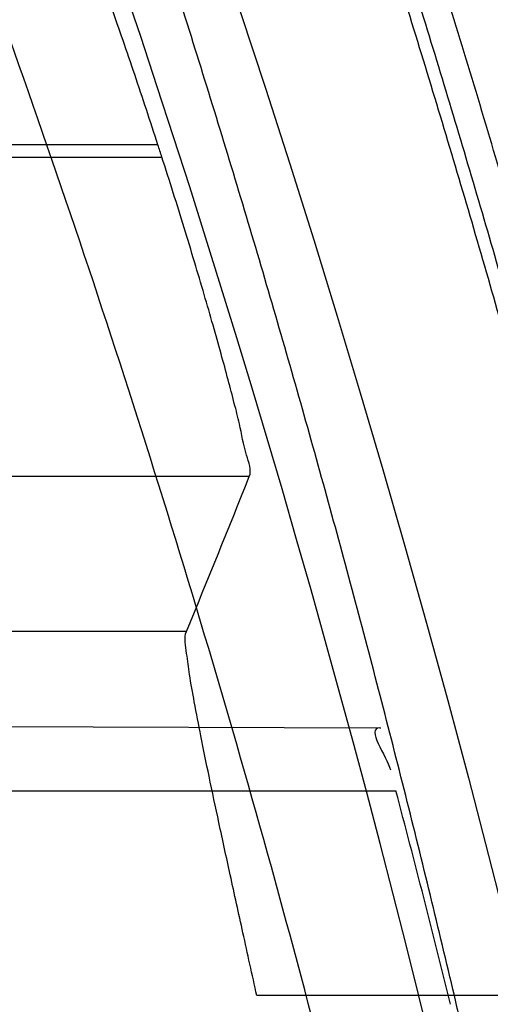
# Model space of a CAD drawing. Header units: millimetres. Extents: x 0 to 297, y 0 to 210.
# Tile 49 of 256: x 143.5302 to 143.5478, y 91.0929 to 91.1298. Entities that reach past the tile are written whole.
import ezdxf

# ---------------------------------------------------------------- set-up
doc = ezdxf.new("R2010")
doc.units = ezdxf.units.MM
doc.header["$LTSCALE"] = 16.335
doc.layers.get('0').update_dxf_attribs({"linetype": 'CONTINUOUS'})
for name, color, linetype in [('01_GLOBAL', 7, 'CONTINUOUS'), ('INTFCLR_1', 7, 'CONTINUOUS'), ('INTFCLR_144815', 7, 'CONTINUOUS')]:
    doc.layers.add(name, color=color, linetype=linetype)

msp = doc.modelspace()

# ---------------------------------------------------------------- linework, layer by layer
at = {"color": 7, "linetype": 'Continuous'}
msp.add_circle((144.2368034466, 92.193132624), 3.04, dxfattribs=at)
at = {"color": 9, "linetype": 'Continuous'}
msp.add_arc((144.2368034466, 92.193132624), 3.001038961, 182.9674534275, 267.0325465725, dxfattribs=at)
at = {"layer": '01_GLOBAL', "color": 7, "linetype": 'Continuous'}
msp.add_circle((144.2368034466, 92.193132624), 3.08, dxfattribs=at)
at = {"layer": 'INTFCLR_1', "color": 9, "linetype": 'Continuous'}
for p, q in [((143.4735235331, 91.10352335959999), (143.543664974, 91.1032785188)), ((143.4756137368, 91.1009089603), (143.5442669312, 91.1009089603))]:
    msp.add_line(p, q, dxfattribs=at)
at = {"layer": 'INTFCLR_1', "color": 6, "linetype": 'Continuous'}
msp.add_line((143.543664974, 91.1032785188), (143.5436947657, 91.1032784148), dxfattribs=at)
for centre, radius, start, end in [((143.076579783, 90.97690896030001), 0.4827613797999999, 270, 90.00000002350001), ((143.076579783, 90.97690896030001), 0.4587930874, 270, 90.00000002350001), ((143.0766142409, 90.9769109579), 0.4838125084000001, 13.8722679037, 14.8502447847)]:
    msp.add_arc(centre, radius, start, end, dxfattribs=at)
at = {"layer": 'INTFCLR_1', "color": 9, "linetype": 'Continuous'}
for points, knots in [([(143.505791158, 90.8276271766), (143.5067409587, 90.8302116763), (143.5086022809, 90.8354304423), (143.5121486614, 90.84601401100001), (143.5179028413, 90.8650111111), (143.5232385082, 90.8873082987), (143.5267617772, 90.90723622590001), (143.5282429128, 90.9174118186), (143.5290073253, 90.92329723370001), (143.5307716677, 90.93807275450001), (143.5326049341, 90.9633194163), (143.5323109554, 90.99310602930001), (143.5309256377, 91.0124090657), (143.5300542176, 91.021322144), (143.5294126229, 91.02725019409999), (143.5274302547, 91.04325002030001), (143.5229291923, 91.06887020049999), (143.5164430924, 91.09388353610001), (143.5118037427, 91.1087295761), (143.5100588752, 91.1140398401), (143.5074043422, 91.1218621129), (143.501415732, 91.13821577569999), (143.4910739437, 91.16221785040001), (143.4792964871, 91.1848938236), (143.4710860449, 91.1988510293), (143.4672487, 91.2050639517), (143.4646994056, 91.2091138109), (143.4578048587, 91.21976497), (143.446251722, 91.2361118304), (143.4302039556, 91.2560120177), (143.4166114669, 91.2709286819), (143.4071163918, 91.280463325), (143.4018664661, 91.2855115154), (143.3945821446, 91.292319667), (143.3843862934, 91.301234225), (143.373349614, 91.3098835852), (143.3667450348, 91.31458051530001), (143.3640805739, 91.316384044), (143.3625174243, 91.3174211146), (143.360134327, 91.3189510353), (143.3576340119, 91.3204557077), (143.3554317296, 91.3216111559), (143.3541938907, 91.32218598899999), (143.3532081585, 91.3225375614), (143.3525262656, 91.3226967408), (143.3519536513, 91.3226102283), (143.3518421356, 91.322071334), (143.35211692, 91.3214756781), (143.35259409, 91.3206502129), (143.3533650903, 91.31961113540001), (143.354392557, 91.3183442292), (143.3556852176, 91.31685831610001), (143.3572290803, 91.3151525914), (143.358673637, 91.31359842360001), (143.3599466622, 91.3122446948), (143.3621637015, 91.30990205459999), (143.3658426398, 91.3060562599), (143.3733257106, 91.29820400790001), (143.3814986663, 91.2893945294), (143.3889438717, 91.2809746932), (143.3935459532, 91.2756206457), (143.4009463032, 91.2668314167), (143.4122758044, 91.252588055), (143.4271285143, 91.2318655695), (143.4378788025, 91.2149484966), (143.4449171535, 91.2029069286), (143.4496927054, 91.19443764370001), (143.457931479, 91.1789786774), (143.4689344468, 91.1556341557), (143.4765250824, 91.1361710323), (143.480055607, 91.1260798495)], [0, 0, 0, 0, 0.0103790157, 0.0208837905, 0.0420711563, 0.0851838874, 0.1071959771, 0.1183352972, 0.1239410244, 0.1295662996, 0.174425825, 0.2192336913, 0.2417180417, 0.247353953, 0.2529903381, 0.2641931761, 0.3081223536, 0.3509244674, 0.3614867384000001, 0.3667496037, 0.3719933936, 0.3926231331, 0.4323811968, 0.4704128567, 0.4888542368, 0.4934078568, 0.4979383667, 0.5068920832, 0.5412323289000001, 0.5733304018, 0.6031976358, 0.6172527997, 0.6240454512, 0.6306500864, 0.6548352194, 0.6750684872, 0.6834752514, 0.6853781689, 0.6871962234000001, 0.6905460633, 0.6960524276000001, 0.6981915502, 0.6999110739, 0.7012078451, 0.7020914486, 0.7026255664, 0.703100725, 0.7038824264, 0.7050749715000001, 0.7066970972, 0.7087489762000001, 0.7112252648, 0.7141188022, 0.7174211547, 0.7192230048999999, 0.7211233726, 0.7295789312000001, 0.7392839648, 0.7620096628, 0.7748693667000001, 0.7816473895, 0.7886214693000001, 0.8181786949, 0.8502212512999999, 0.8846823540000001, 0.8936821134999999, 0.9027944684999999, 0.9213301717, 0.9597016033, 1, 1, 1, 1]), ([(143.3574002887, 91.32090895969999), (143.3579828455, 91.3209088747), (143.360948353, 91.3197357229), (143.3643531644, 91.3177442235), (143.3676585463, 91.31566523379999), (143.3692467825, 91.31463053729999), (143.3719545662, 91.31283211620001), (143.378664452, 91.3081521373), (143.3898825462, 91.2995381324), (143.4002548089, 91.29065717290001), (143.4076654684, 91.28387553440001), (143.4130031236, 91.27885055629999), (143.422653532, 91.2693642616), (143.4364709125, 91.2545242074), (143.4527894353, 91.23472347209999), (143.4645442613, 91.2184512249), (143.4715593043, 91.2078481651), (143.474151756, 91.2038188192), (143.4780526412, 91.1976396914), (143.4863962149, 91.18376385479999), (143.4983688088, 91.16121559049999), (143.5088888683, 91.1373346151), (143.5149812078, 91.1210611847), (143.5176807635, 91.1132799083), (143.5194547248, 91.1079989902), (143.524169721, 91.0932405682), (143.5307635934, 91.068371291), (143.5353421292, 91.0428843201), (143.5373581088, 91.02696958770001), (143.5380104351, 91.0210743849), (143.5388963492, 91.01221151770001), (143.5403047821, 90.993017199), (143.5406037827, 90.96339318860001), (143.5387395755, 90.93828707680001), (143.5369460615, 90.9235962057), (143.5361688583, 90.9177433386), (143.5346627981, 90.9076231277), (143.5310794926, 90.8877998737), (143.5256534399, 90.86562413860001), (143.5198047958, 90.8467377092), (143.5161994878, 90.83621326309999), (143.5143072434, 90.8310236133), (143.5133416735, 90.828453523)], [0, 0, 0, 0, 0.0031306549, 0.0166311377, 0.0214593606, 0.0240790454, 0.0268205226, 0.0389267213, 0.0680356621, 0.1027866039, 0.1122691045, 0.1220183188, 0.1421809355, 0.1849822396, 0.2309158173, 0.2799873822, 0.2927706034, 0.2992370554, 0.3057353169, 0.3320403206, 0.3862319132, 0.4428084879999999, 0.4721383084, 0.4795908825, 0.487069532, 0.5020757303, 0.5628487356, 0.6251729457, 0.6410612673, 0.6490543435, 0.6570463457, 0.6889269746, 0.7524526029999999, 0.8160592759, 0.8240370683, 0.8319876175, 0.8477879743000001, 0.8790177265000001, 0.9402188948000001, 0.970317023, 0.9852457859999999, 1, 1, 1, 1])]:
    msp.add_open_spline(points, degree=3, knots=knots, dxfattribs=at)
at = {"layer": 'INTFCLR_1', "color": 6, "linetype": 'Continuous'}
msp.add_open_spline([(143.3913883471, 90.6329089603), (143.3925009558, 90.6329089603), (143.3944304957, 90.6342092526), (143.3973970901, 90.6359951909), (143.4007982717, 90.63846662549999), (143.4050037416, 90.641686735), (143.4100111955, 90.64579797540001), (143.4155298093, 90.6505901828), (143.4211292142, 90.6557134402), (143.4264144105, 90.6607775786), (143.43125736, 90.6656028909), (143.4356657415, 90.6701567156), (143.4396603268, 90.6744161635), (143.4432708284, 90.6783761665), (143.4465216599, 90.6820354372), (143.4494397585, 90.68539654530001), (143.4520627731, 90.68848206), (143.4544121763, 90.6912986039), (143.456513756, 90.6938607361), (143.4583900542, 90.69618388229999), (143.4600695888, 90.6982924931), (143.4615949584, 90.7002315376), (143.4630975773, 90.7021632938), (143.4646983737, 90.7042463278), (143.4663978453, 90.7064880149), (143.4680793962, 90.7087376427), (143.4697311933, 90.7109767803), (143.4714499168, 90.71333865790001), (143.4733525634, 90.7159926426), (143.4754791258, 90.7190089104), (143.477855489, 90.7224451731), (143.4805066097, 90.7263640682), (143.4834545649, 90.73083052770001), (143.4867221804, 90.73592456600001), (143.4903444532, 90.7417581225), (143.4943554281, 90.74846001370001), (143.4987865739, 90.7561875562), (143.5036710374, 90.7651488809), (143.5090369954, 90.7755879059), (143.5149200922, 90.78786990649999), (143.5212054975, 90.8021696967), (143.5274896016, 90.8180379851), (143.5333654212, 90.8347684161), (143.5385840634, 90.85172715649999), (143.543100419, 90.8687485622), (143.5469295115, 90.8858143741), (143.5500694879, 90.9028343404), (143.5525457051, 90.9198546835), (143.5543635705, 90.93680288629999), (143.5555404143, 90.953705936), (143.5560867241, 90.9705470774), (143.5560112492, 90.9873292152), (143.5553196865, 91.00406232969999), (143.5540157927, 91.0207358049), (143.5520992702, 91.03735679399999), (143.5495685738, 91.05392286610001), (143.5464237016, 91.0704086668), (143.5426520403, 91.08685112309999), (143.5382472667, 91.1032296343), (143.5331875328, 91.11956315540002), (143.527486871, 91.1357686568), (143.5213730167, 91.1512348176), (143.515238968, 91.1652433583), (143.5094946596, 91.17729987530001), (143.5042564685, 91.18755505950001), (143.4994933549, 91.19635787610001), (143.4951738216, 91.20395281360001), (143.4912628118, 91.21054467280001), (143.4877284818, 91.21628951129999), (143.4845342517, 91.2213187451), (143.4816534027, 91.22572797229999), (143.4790579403, 91.22960449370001), (143.4767281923, 91.23301003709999), (143.4746357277, 91.2360102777), (143.472765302, 91.23864767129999), (143.4710870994, 91.24097947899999), (143.46957943, 91.2430470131), (143.4681380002, 91.2450001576), (143.4666395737, 91.2470074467), (143.4649885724, 91.2491911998), (143.463288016, 91.2514092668), (143.4615819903, 91.2536039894), (143.4598543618, 91.2557981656), (143.4579581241, 91.2581730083), (143.4558400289, 91.260784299), (143.4534675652, 91.2636590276), (143.4508179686, 91.26680939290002), (143.447859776, 91.2702519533), (143.4445666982, 91.2739955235), (143.4409044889, 91.27805121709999), (143.4368464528, 91.28241728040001), (143.4323696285, 91.2870829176), (143.4274456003, 91.2920302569), (143.4220754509, 91.2972158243), (143.4163486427, 91.3024971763), (143.410661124, 91.30747107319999), (143.4054543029, 91.3117747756), (143.4010724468, 91.3151480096), (143.3975442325, 91.3177259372), (143.3944939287, 91.3195690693), (143.3925216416, 91.3209089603), (143.3913883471, 91.3209089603)], degree=3, knots=[0, 0, 0, 0, 0.0042187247, 0.0081401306, 0.0133978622, 0.0200459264, 0.0282638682, 0.0379443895, 0.0477615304, 0.05703690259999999, 0.0656973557, 0.0736821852, 0.0810680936, 0.0878383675, 0.0940009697, 0.0996271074, 0.1047154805, 0.1093563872, 0.1135342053, 0.1172803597, 0.1206792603, 0.1237557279, 0.1266349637, 0.1299589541, 0.1337168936, 0.1373013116, 0.1406085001, 0.1442672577, 0.148377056, 0.1529904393, 0.1582606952, 0.164218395, 0.1709303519, 0.1785521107, 0.1871652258, 0.1969659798, 0.2081658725, 0.2209392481, 0.2356613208, 0.2526660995, 0.2725685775, 0.2948769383, 0.3173640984, 0.3397873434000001, 0.3621386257, 0.3841211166, 0.4060891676, 0.4277469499, 0.4493218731, 0.470705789, 0.4919793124, 0.5131981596, 0.5343255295, 0.5554668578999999, 0.5765984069, 0.5977513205, 0.6189954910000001, 0.6402209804, 0.6617015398, 0.6832900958, 0.7050415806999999, 0.7268239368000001, 0.7463339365, 0.7630160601, 0.7774553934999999, 0.7899931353, 0.8009638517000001, 0.8105830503, 0.8190545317, 0.8265380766, 0.8331730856, 0.8390248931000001, 0.8442268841, 0.8488182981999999, 0.8528943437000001, 0.8564866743, 0.8597116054, 0.8625968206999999, 0.8656908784, 0.8692094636, 0.8729771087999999, 0.8762884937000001, 0.879749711, 0.8835661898, 0.8878115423, 0.8924986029, 0.8976989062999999, 0.9034198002, 0.9097088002, 0.9166034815, 0.9241390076, 0.9323094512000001, 0.9411199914, 0.9506041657, 0.9606137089, 0.9706541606, 0.9792553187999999, 0.9862062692, 0.9916647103, 0.9957028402, 1, 1, 1, 1], dxfattribs=at)
msp.add_open_spline([(143.543664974, 91.1032785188), (143.5431237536, 91.10328040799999), (143.5439192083, 91.1022262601), (143.5440579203, 91.10170311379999)], degree=3, dxfattribs=at)
at = {"layer": 'INTFCLR_144815', "color": 9, "linetype": 'Continuous'}
for p, q in [((143.5353507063, 91.1251361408), (143.5100442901, 91.1251361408)), ((143.5101993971, 91.1246817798), (143.5354972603, 91.1246817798)), ((143.5387708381, 91.11269822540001), (143.5136843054, 91.11269822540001)), ((143.5364195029, 91.1068955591), (143.5114108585, 91.1068955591))]:
    msp.add_line(p, q, dxfattribs=at)
at = {"layer": 'INTFCLR_144815', "color": 6, "linetype": 'Continuous'}
msp.add_line((143.5669716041, 91.0932354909), (143.53905332, 91.0932354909), dxfattribs=at)
for radius in [0.5104906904, 0.4864760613]:
    msp.add_circle((143.076579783, 90.97690896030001), radius, dxfattribs=at)
for radius, start, end in [(0.7037433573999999, 313.9937911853, 154.5150993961), (0.6797433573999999, 312.9543589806, 154.5144414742), (0.6572577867, 282.2440355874, 71.2863570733), (0.4821224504, 17.8487159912, 17.9054519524)]:
    msp.add_arc((143.076579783, 90.97690896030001), radius, start, end, dxfattribs=at)
at = {"layer": 'INTFCLR_144815', "color": 9, "linetype": 'Continuous'}
for centre, radius, start, end in [((143.076579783, 90.97690896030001), 0.6528896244, 292.4997540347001, 54.0964566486), ((143.0765826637, 90.97691030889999), 0.5889741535, 292.4997540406, 54.09645665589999), ((143.0766003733, 90.97691387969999), 0.5790161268, 311.2505121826, 48.7494878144)]:
    msp.add_arc(centre, radius, start, end, dxfattribs=at)
at = {"layer": 'INTFCLR_144815', "color": 6, "linetype": 'Continuous'}
msp.add_ellipse((143.076579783, 91.4457835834), major_axis=(0, 0.7036694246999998), ratio=0.7456587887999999, start_param=-2.0732771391, end_param=-2.0638918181, dxfattribs=at)
for points, knots in [([(143.559959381, 90.9769089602), (143.559959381, 90.97942306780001), (143.5599220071, 90.98445191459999), (143.5597537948, 90.991994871), (143.5594733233, 90.9995378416), (143.5590804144, 91.0070808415), (143.5585748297, 91.01462372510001), (143.5579562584, 91.0221664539), (143.5572243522, 91.02970866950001), (143.5563786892, 91.0372501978), (143.5554188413, 91.0447904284), (143.5543443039, 91.05232900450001), (143.5531546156, 91.0598649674), (143.5518492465, 91.0673976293), (143.5504277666, 91.0749256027), (143.5488896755, 91.0824478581), (143.5472346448, 91.08996252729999), (143.5454623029, 91.097468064), (143.5435725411, 91.1049619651), (143.5415652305, 91.1124420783), (143.5394406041, 91.11990520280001), (143.5371989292, 91.1273484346), (143.5348409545, 91.13476773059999), (143.5323675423, 91.1421592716), (143.529780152, 91.1495180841), (143.5270804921, 91.1568392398), (143.5242709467, 91.1641167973), (143.5213543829, 91.17134449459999), (143.5183344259, 91.17851521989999), (143.5152154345, 91.1856212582), (143.5120026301, 91.19265416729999), (143.5087022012, 91.19960473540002), (143.505321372, 91.2064630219), (143.5018684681, 91.2132183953), (143.4983529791, 91.2198595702), (143.4947855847, 91.22637469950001), (143.4911781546, 91.2327514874), (143.4875436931, 91.2389773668), (143.4838962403, 91.24503970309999), (143.4802507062, 91.2509260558), (143.4766226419, 91.2566244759), (143.473027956, 91.2621238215), (143.4694825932, 91.2674140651), (143.4660021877, 91.2724865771), (143.4626017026, 91.2773343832), (143.459295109, 91.2819523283), (143.4560950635, 91.2863372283), (143.4530128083, 91.2904877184), (143.4500581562, 91.2944040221), (143.4472396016, 91.29808760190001), (143.4445638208, 91.3015416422), (143.4420354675, 91.3047711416), (143.4396569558, 91.3077830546), (143.4374291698, 91.31058532), (143.4353519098, 91.3131862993), (143.4334244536, 91.3155941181), (143.4316455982, 91.3178166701), (143.4300138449, 91.3198614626), (143.4285275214, 91.32173548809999), (143.4271849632, 91.3234451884), (143.4259844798, 91.3249961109), (143.4249241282, 91.3263946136), (143.4240021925, 91.3276429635), (143.4232155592, 91.32875491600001), (143.422565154, 91.3297078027), (143.4220400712, 91.3305844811), (143.4215107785, 91.33140008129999), (143.4211293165, 91.33289918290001), (143.4216624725, 91.3329088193)], [0, 0, 0, 0, 0.0193232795, 0.0386507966, 0.0579870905, 0.0773359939, 0.09670230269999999, 0.1160891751, 0.1355014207, 0.154941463, 0.1744140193, 0.1939206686, 0.213465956, 0.2330500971, 0.2526769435, 0.2723457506, 0.2920596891, 0.3118161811, 0.3316171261, 0.3514582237, 0.3713396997, 0.3912550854, 0.4112023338, 0.4311723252, 0.4511600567, 0.471153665, 0.4911437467, 0.5111161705, 0.5310553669, 0.5509435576, 0.5707599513, 0.5904809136, 0.6100798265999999, 0.6295269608, 0.6487896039, 0.6678319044, 0.6866152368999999, 0.7050985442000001, 0.7232388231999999, 0.7409918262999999, 0.758313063, 0.7751587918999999, 0.7914870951, 0.8072590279, 0.8224396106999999, 0.8369988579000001, 0.8509122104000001, 0.8641615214, 0.8767332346, 0.8886179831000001, 0.8998102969, 0.9103147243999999, 0.9201416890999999, 0.9293075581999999, 0.9378296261, 0.9457257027, 0.9530130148, 0.9597096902, 0.9658325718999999, 0.9713969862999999, 0.9764171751, 0.9809076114, 0.9848822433, 0.9883555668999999, 0.9913411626, 0.9938520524, 0.9959015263, 1, 1, 1, 1]), ([(143.433067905, 90.62090910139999), (143.4328265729, 90.6209135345), (143.4324756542, 90.62173267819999), (143.4330197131, 90.6224610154), (143.4334366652, 90.6233453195), (143.4339703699, 90.62419814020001), (143.4346161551, 90.625198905), (143.4354019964, 90.62633936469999), (143.4363208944, 90.62762784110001), (143.4373778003, 90.629067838), (143.4385738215, 90.6306651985), (143.4399109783, 90.6324252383), (143.441391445, 90.63435475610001), (143.4430186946, 90.6364625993), (143.4447956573, 90.638757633), (143.4467226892, 90.6412461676), (143.4487964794, 90.6439306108), (143.4510117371, 90.6468115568), (143.4533657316, 90.6498936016), (143.4558612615, 90.6531893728), (143.4585019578, 90.6567137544), (143.461284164, 90.6604731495), (143.4641988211, 90.6644674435), (143.4672349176, 90.66869431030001), (143.4703835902, 90.673154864), (143.473633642, 90.6778472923), (143.4769725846, 90.6827680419), (143.4803867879, 90.68791175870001), (143.4838617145, 90.69327133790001), (143.4873822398, 90.69883811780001), (143.4909329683, 90.704602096), (143.4944985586, 90.7105522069), (143.4980640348, 90.7166766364), (143.5016150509, 90.7229631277), (143.5051380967, 90.72939925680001), (143.508620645, 90.7359726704), (143.5120512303, 90.7426712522), (143.5154195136, 90.7494833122), (143.5187162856, 90.75639770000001), (143.5219334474, 90.7634039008), (143.5250639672, 90.77049210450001), (143.5281017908, 90.777653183), (143.5310417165, 90.78487857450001), (143.5338798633, 90.7921616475), (143.5366072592, 90.7994810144), (143.5392210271, 90.8068281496), (143.5417223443, 90.8142048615), (143.5441140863, 90.8216202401), (143.5463966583, 90.8290768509), (143.5485670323, 90.8365654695), (143.5506238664, 90.84408177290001), (143.5525648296, 90.8516162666), (143.5543887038, 90.8591617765), (143.5560958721, 90.86671694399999), (143.5576869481, 90.8742815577), (143.5591625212, 90.881855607), (143.5605229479, 90.88943824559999), (143.5617683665, 90.89702739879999), (143.5628989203, 90.9046205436), (143.5639149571, 90.91221615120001), (143.5648169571, 90.91981379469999), (143.5656053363, 90.9274129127), (143.5662804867, 90.9350130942), (143.5668427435, 90.942613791), (143.5672924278, 90.9502149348), (143.5676297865, 90.9578162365), (143.5678550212, 90.9654177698), (143.5679682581, 90.97301929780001), (143.5679695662, 90.9806209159), (143.567858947, 90.9882224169), (143.5676363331, 90.99582392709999), (143.5673015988, 91.00342523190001), (143.5668545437, 91.01102638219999), (143.5662949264, 91.0186270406), (143.5656224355, 91.0262270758), (143.5648367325, 91.0338260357), (143.5639374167, 91.0414235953), (143.5629240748, 91.0490191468), (143.5617962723, 91.05661196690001), (143.5605535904, 91.0642010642), (143.5591956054, 91.07178539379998), (143.5577218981, 91.0793638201), (143.5561322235, 91.0869343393), (143.5544265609, 91.09449419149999), (143.5526049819, 91.10204067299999), (143.5506674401, 91.10957186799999), (143.5486137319, 91.117086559), (143.5464439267, 91.1245825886), (143.5441586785, 91.13205611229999), (143.5417591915, 91.139502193), (143.5392470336, 91.1469155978), (143.5366239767, 91.1542912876), (143.5338923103, 91.16162359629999), (143.5310549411, 91.16890614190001), (143.5281154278, 91.1761319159), (143.525078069, 91.1832932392), (143.5219479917, 91.1903817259), (143.5187312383, 91.19738826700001), (143.5154348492, 91.20430302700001), (143.512066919, 91.2111154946), (143.5086366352, 91.2178145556), (143.5051543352, 91.2243885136), (143.5016314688, 91.2308252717), (143.4980805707, 91.2371124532), (143.4945151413, 91.2432376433), (143.4909495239, 91.24918858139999), (143.4873986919, 91.2549534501), (143.4838779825, 91.2605211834), (143.480402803, 91.2658817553), (143.4769882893, 91.27102648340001), (143.4736489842, 91.2759482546), (143.4703985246, 91.28064170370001), (143.4672493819, 91.28510330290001), (143.464212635, 91.2893314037), (143.4612978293, 91.29332617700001), (143.4585129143, 91.29708947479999), (143.4558642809, 91.3006245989), (143.4533568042, 91.30393610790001), (143.450993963, 91.30702956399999), (143.4487779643, 91.3099113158), (143.4467099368, 91.3125882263), (143.444790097, 91.3150674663), (143.4430178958, 91.31735635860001), (143.4413922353, 91.31946213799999), (143.4399116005, 91.32139186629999), (143.4385741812, 91.323152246), (143.4373781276, 91.32474964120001), (143.4363211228, 91.32618976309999), (143.4354021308, 91.3274783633), (143.4346162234, 91.32861891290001), (143.4339704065, 91.32961972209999), (143.4334366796, 91.3304725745), (143.4330197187, 91.3313568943), (143.4324756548, 91.33208523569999), (143.4328265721, 91.33290438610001), (143.433067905, 91.3329088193)], [0, 0, 0, 0, 0.0009310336, 0.002365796, 0.0034193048, 0.0047077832, 0.006237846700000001, 0.0080159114, 0.0100484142, 0.0123424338, 0.0149055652, 0.0177455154, 0.0208683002, 0.0242865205, 0.0280168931, 0.0320641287, 0.03642688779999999, 0.0411013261, 0.0460820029, 0.0513859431, 0.0570470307, 0.0630689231, 0.0694259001, 0.0761196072, 0.0831428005, 0.0904858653, 0.0981365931, 0.1060799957, 0.1142989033, 0.1227742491, 0.1314855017, 0.1404113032, 0.1495299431, 0.1588198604, 0.1682601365, 0.1778307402, 0.1875127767, 0.1972886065, 0.2071421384, 0.2170587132, 0.2270251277, 0.2370298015, 0.2470622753, 0.2571128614, 0.2671789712, 0.2771901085, 0.2871913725, 0.2972229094, 0.3072428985, 0.3172696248, 0.3272959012, 0.3372999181, 0.3472797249, 0.3572378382, 0.3671756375, 0.3770956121, 0.3870009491, 0.3968896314, 0.4067592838, 0.416611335, 0.4264476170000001, 0.4362699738, 0.4460792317, 0.4558777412, 0.465666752, 0.475448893, 0.4852256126, 0.4949995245, 0.5047720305, 0.5145458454, 0.5243224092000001, 0.5341044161, 0.5438932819, 0.5536914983, 0.5635002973, 0.5733219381, 0.5831577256, 0.5930094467, 0.6028783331, 0.6127653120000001, 0.6226711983, 0.6325970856, 0.6425436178, 0.6525082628, 0.6624891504, 0.6724871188, 0.6825027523, 0.6925369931, 0.7025869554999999, 0.7126463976, 0.7227116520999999, 0.7327783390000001, 0.742840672, 0.7528920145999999, 0.7629245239, 0.772929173, 0.7828957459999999, 0.7928124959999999, 0.8026662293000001, 0.8124423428, 0.8221246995, 0.8316958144, 0.8411366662, 0.8504272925, 0.8595467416, 0.8684734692, 0.8771857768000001, 0.8856622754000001, 0.8938824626, 0.9018271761, 0.9094792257, 0.9168237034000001, 0.923848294, 0.9305435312, 0.93690291, 0.9429227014, 0.9486018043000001, 0.9539413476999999, 0.9589446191, 0.9636165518, 0.9679634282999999, 0.9719924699, 0.9757115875, 0.9791292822, 0.9822538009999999, 0.9850935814, 0.9876568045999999, 0.9899510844, 0.9919838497, 0.9937619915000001, 0.9952921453, 0.9965806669, 0.997634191, 0.9990689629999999, 1, 1, 1, 1]), ([(143.3994670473, 91.3209089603), (143.399146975, 91.3209089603), (143.3990453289, 91.3197000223), (143.3998732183, 91.31874922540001), (143.4008762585, 91.3170341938), (143.4024694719, 91.31499494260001), (143.4045267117, 91.3123576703), (143.4070952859, 91.3092171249), (143.4101750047, 91.3054836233), (143.4137722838, 91.30113952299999), (143.4179272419, 91.29608530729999), (143.4226335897, 91.29027809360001), (143.4278792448, 91.2836639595), (143.4336355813, 91.27619926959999), (143.4398265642, 91.2678906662), (143.4463921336, 91.25871707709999), (143.4532128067, 91.2487397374), (143.4601957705, 91.23798721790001), (143.4672140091, 91.2265542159), (143.4741696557, 91.2145077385), (143.4809580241, 91.2019499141), (143.4875044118, 91.1889540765), (143.4937367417, 91.1756130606), (143.4996120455, 91.1619830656), (143.5050872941, 91.1481408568), (143.5101428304, 91.134124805), (143.5147593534, 91.1199874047), (143.5189273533, 91.1057650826), (143.5226468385, 91.09147400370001), (143.525909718, 91.0771665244), (143.5287290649, 91.0628147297), (143.5310996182, 91.0484749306), (143.53303206, 91.0341158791), (143.5345263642, 91.01978289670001), (143.5355886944, 91.00546539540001), (143.5362231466, 90.991176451), (143.5363638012, 90.9816614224), (143.5363638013, 90.9769089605)], [0, 0, 0, 0, 0.0025344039, 0.005901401, 0.0109295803, 0.0177704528, 0.0265540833, 0.0373505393, 0.04991676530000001, 0.0648695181, 0.0820131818, 0.1017234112, 0.1240566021, 0.1488553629, 0.1763609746, 0.2060970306, 0.2381748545, 0.2720515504, 0.3076064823, 0.3443876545, 0.3821831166, 0.4206251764, 0.4595934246, 0.4987613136, 0.5381325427, 0.5774437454, 0.6167240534, 0.6558745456, 0.6947773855, 0.7336358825, 0.7720551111, 0.8105726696, 0.8487051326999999, 0.8867612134, 0.9246626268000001, 0.9623689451, 1, 1, 1, 1]), ([(143.4446760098, 91.3209089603), (143.4444338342, 91.3209089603), (143.4440805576, 91.32008333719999), (143.4445966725, 91.319342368), (143.4449904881, 91.3184389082), (143.4454977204, 91.3175675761), (143.4461122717, 91.3165448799), (143.4468609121, 91.3153794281), (143.4477365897, 91.3140630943), (143.4487436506, 91.31259278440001), (143.4498827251, 91.31096304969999), (143.4511555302, 91.3091686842), (143.4525633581, 91.3072037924), (143.4541073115, 91.30506236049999), (143.455788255, 91.3027379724), (143.4576064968, 91.30022429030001), (143.4595619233, 91.2975147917), (143.4616535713, 91.2946033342), (143.4638797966, 91.2914838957), (143.4662378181, 91.28815120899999), (143.4687238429, 91.2846006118), (143.4713327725, 91.2808285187), (143.4740582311, 91.27683247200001), (143.4768924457, 91.2726114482), (143.4798262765, 91.2681659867), (143.4828493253, 91.2634982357), (143.4859500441, 91.2586120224), (143.4891159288, 91.25351281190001), (143.492333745, 91.2482076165), (143.4955897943, 91.2427048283), (143.4988701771, 91.2370140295), (143.5021610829, 91.2311457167), (143.5054490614, 91.2251109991), (143.5087212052, 91.218921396), (143.5119653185, 91.2125886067), (143.5151700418, 91.20612431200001), (143.5183249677, 91.1995399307), (143.5214206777, 91.1928464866), (143.5244487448, 91.1860545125), (143.5274017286, 91.1791739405), (143.5302731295, 91.1722140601), (143.5330572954, 91.16518358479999), (143.5357494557, 91.15809040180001), (143.5383454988, 91.1509419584), (143.5408421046, 91.1437447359), (143.5432363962, 91.13650504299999), (143.5455261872, 91.1292281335), (143.547709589, 91.1219192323), (143.5497852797, 91.1145825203), (143.551752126, 91.1072222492), (143.5536094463, 91.09984166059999), (143.5553566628, 91.0924441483), (143.5569935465, 91.0850321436), (143.5585198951, 91.077608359), (143.559935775, 91.07017457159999), (143.5612412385, 91.0627328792), (143.562436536, 91.05528445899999), (143.5635218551, 91.0478309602), (143.5644975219, 91.0403731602), (143.5653637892, 91.03291231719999), (143.5661210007, 91.02544880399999), (143.5667694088, 91.01798358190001), (143.5673093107, 91.0105167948), (143.5677409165, 91.0030491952), (143.5680644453, 90.9955807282), (143.5682800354, 90.9881119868), (143.5683878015, 90.980642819), (143.5683877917, 90.97317374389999), (143.5682800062, 90.9657045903), (143.5680643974, 90.9582358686), (143.5677408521, 90.9507674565), (143.5673092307, 90.9432999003), (143.5667693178, 90.9358331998), (143.5661208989, 90.9283680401), (143.5653636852, 90.9209046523), (143.5644974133, 90.91344388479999), (143.5635217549, 90.9059862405), (143.5624364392, 90.8985328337), (143.5612411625, 90.8910845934), (143.5599357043, 90.88364296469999), (143.5585198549, 90.87620936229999), (143.5569935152, 90.86878563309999), (143.555356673, 90.8613738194), (143.5536094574, 90.8539763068), (143.551752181, 90.8465958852), (143.5497853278, 90.83923557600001), (143.5477096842, 90.8318990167), (143.545526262, 90.8245900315), (143.5432365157, 90.8173132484), (143.540842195, 90.81007345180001), (143.5383456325, 90.8028763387), (143.5357495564, 90.79572779), (143.5330574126, 90.7886346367), (143.5302732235, 90.78160409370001), (143.5274018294, 90.7746442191), (143.5244488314, 90.7677636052), (143.5214207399, 90.7609715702), (143.5183250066, 90.754278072), (143.5151700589, 90.7476936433), (143.5119653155, 90.74122930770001), (143.5087211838, 90.7348964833), (143.5054490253, 90.7287068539), (143.5021610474, 90.7226721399), (143.4988701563, 90.716803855), (143.4955897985, 90.7111130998), (143.4923337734, 90.7056103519), (143.4891159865, 90.7003052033), (143.4859501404, 90.69520605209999), (143.4828494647, 90.69031990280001), (143.4798264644, 90.6856522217), (143.4768926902, 90.68120684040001), (143.4740585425, 90.6769859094), (143.4713331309, 90.67298992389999), (143.4687242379, 90.6692178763), (143.4662382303, 90.66566729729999), (143.463880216, 90.66233461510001), (143.4616539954, 90.65921517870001), (143.4595623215, 90.6563036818), (143.4576068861, 90.653594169), (143.4557885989, 90.6510804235), (143.454107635, 90.6487560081), (143.4525636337, 90.64661451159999), (143.4511557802, 90.64464958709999), (143.449882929, 90.6428551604), (143.4487438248, 90.641225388), (143.4477367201, 90.6397550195), (143.4468610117, 90.63843864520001), (143.4461123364, 90.63727314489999), (143.4454977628, 90.63625041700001), (143.4449905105, 90.6353790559), (143.4445966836, 90.6344755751), (143.4440805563, 90.63373459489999), (143.4444338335, 90.6329089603), (143.4446760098, 90.6329089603)], [0, 0, 0, 0, 0.0009746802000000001, 0.0024840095, 0.0035885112, 0.0049370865, 0.0065361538, 0.0083919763, 0.0105107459, 0.0128992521, 0.015564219, 0.0185131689, 0.0217532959, 0.0252926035, 0.0291382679, 0.0332981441, 0.0377785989, 0.04258641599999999, 0.0477262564, 0.0532026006, 0.0590172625, 0.0651707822, 0.071661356, 0.0784844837, 0.0856331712, 0.0930977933, 0.1008661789, 0.1089237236, 0.1172537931, 0.1258380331, 0.1346568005, 0.1436896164, 0.1529158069, 0.1623149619, 0.1718668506, 0.1815521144, 0.1913525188, 0.2012510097, 0.2112318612, 0.2212807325, 0.231384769, 0.2415324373, 0.2517131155, 0.2619185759, 0.2721400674, 0.2823718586, 0.2926070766, 0.3028419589, 0.3130713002, 0.3232929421, 0.3335030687, 0.3437008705, 0.3538836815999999, 0.3640517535, 0.374203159, 0.3843390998, 0.3944585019, 0.404563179, 0.4146523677, 0.4247285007, 0.4347913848, 0.4448437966, 0.4548857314, 0.4649202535, 0.4749476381, 0.4849710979, 0.4949910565, 0.5050107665, 0.5150307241, 0.5250541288, 0.5350814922, 0.5451158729, 0.5551577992, 0.5652100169, 0.5752728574, 0.5853487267, 0.5954379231, 0.6055422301, 0.6156616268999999, 0.6257972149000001, 0.6359487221, 0.6461162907, 0.656299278, 0.6664966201, 0.6767070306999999, 0.6869281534, 0.6971578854, 0.7073922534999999, 0.7176279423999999, 0.7278592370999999, 0.7380811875, 0.7482862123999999, 0.758467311, 0.768614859, 0.7787188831, 0.7887678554, 0.7987487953, 0.8086473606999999, 0.8184478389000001, 0.8281331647, 0.8376851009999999, 0.8470843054, 0.8563105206, 0.8653432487, 0.874161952, 0.8827461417, 0.8910761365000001, 0.8991335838, 0.9069018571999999, 0.914366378, 0.9215149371, 0.9283378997, 0.9348283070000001, 0.9409818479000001, 0.9467964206, 0.9522727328, 0.9574126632, 0.9622204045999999, 0.9667010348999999, 0.970860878, 0.9747067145, 0.97824602, 0.9814863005, 0.9844352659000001, 0.9871003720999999, 0.9894889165, 0.9916078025, 0.9934636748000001, 0.9950628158, 0.9964114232, 0.9975159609, 0.9990253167, 1, 1, 1, 1]), ([(143.5694155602, 90.9769089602), (143.5694155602, 90.97959183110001), (143.5693739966, 90.98495819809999), (143.5691869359, 90.9930070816), (143.5688750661, 91.00105527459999), (143.5684382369, 91.0091023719), (143.5678762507, 91.0171478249), (143.5671888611, 91.0251910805), (143.5663758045, 91.0332312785), (143.5654367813, 91.0412676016), (143.5643715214, 91.0492987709), (143.5631797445, 91.0573235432), (143.5618612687, 91.06534005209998), (143.5604159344, 91.07334648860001), (143.5588437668, 91.0813402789), (143.5571448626, 91.0893188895), (143.5553196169, 91.09727886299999), (143.5533685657, 91.10521674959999), (143.5512926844, 91.1131280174), (143.5490931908, 91.1210080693), (143.5467718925, 91.1288511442), (143.5443309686, 91.13665132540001), (143.5417733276, 91.14440155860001), (143.5391024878, 91.1520942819), (143.5363228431, 91.1597208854), (143.5334396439, 91.1672720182), (143.5304591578, 91.1747373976), (143.5273887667, 91.1821058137), (143.5242370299, 91.1893652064), (143.5210137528, 91.19650271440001), (143.5177300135, 91.2035047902), (143.5143981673, 91.210357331), (143.5110317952, 91.2170458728), (143.5076455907, 91.223555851), (143.5042551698, 91.2298729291), (143.5008768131, 91.2359833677), (143.4975271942, 91.2418743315), (143.4942230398, 91.2475342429), (143.4909807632, 91.25295311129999), (143.4878160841, 91.2581228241), (143.4847436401, 91.2630374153), (143.4817769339, 91.26769278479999), (143.4789282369, 91.2720865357), (143.4762085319, 91.27621779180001), (143.4736266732, 91.2800882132), (143.4711891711, 91.2837020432), (143.4689002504, 91.2870658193), (143.4667626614, 91.2901870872), (143.4647780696, 91.2930738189), (143.4629473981, 91.295733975), (143.4612709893, 91.2981752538), (143.4597487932, 91.3004051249), (143.4583804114, 91.30243004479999), (143.4571653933, 91.3042575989), (143.4561024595, 91.3058896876), (143.455191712, 91.30734429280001), (143.4544278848, 91.3085889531), (143.4536895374, 91.3099879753), (143.4530002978, 91.31095476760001), (143.4527707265, 91.3127544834), (143.4532213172, 91.3127623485)], [0, 0, 0, 0, 0.02225245, 0.0445093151, 0.0667750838, 0.0890537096, 0.1113496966, 0.1336661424, 0.1560071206, 0.1783746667, 0.2007723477, 0.2232005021, 0.2456615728, 0.2681539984, 0.2906786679, 0.3132316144, 0.3358115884, 0.3584115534, 0.3810274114, 0.4036483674, 0.4262663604, 0.4488666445, 0.4714362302, 0.493956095, 0.516405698, 0.5387611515, 0.5609948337, 0.5830754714, 0.6049679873, 0.6266337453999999, 0.648030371, 0.6691122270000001, 0.6898308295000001, 0.7101353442, 0.7299737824, 0.7492942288, 0.7680459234, 0.7861801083, 0.8036519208, 0.8204214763, 0.8364545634, 0.8517244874, 0.8662078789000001, 0.8798864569, 0.8927486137, 0.9047971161, 0.9160413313, 0.9264952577, 0.9361748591, 0.945097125, 0.9532791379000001, 0.9607380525, 0.9674902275, 0.9735510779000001, 0.9789355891, 0.9836595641, 0.9877384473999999, 0.9911880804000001, 0.9962621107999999, 1, 1, 1, 1]), ([(143.5930281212, 90.97690896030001), (143.5930281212, 90.9820085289), (143.5928685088, 90.9922131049), (143.5921514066, 91.0075149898), (143.5909537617, 91.0228121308), (143.5892730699, 91.03810039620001), (143.587105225, 91.0533740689), (143.5844474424, 91.0686241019), (143.5812950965, 91.0838367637), (143.5776467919, 91.09899444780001), (143.5735011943, 91.1140731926), (143.568862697, 91.12904306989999), (143.5637381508, 91.1438649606), (143.5581444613, 91.158491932), (143.5521047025, 91.1728646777), (143.5456576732, 91.18691624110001), (143.5388523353, 91.2005649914), (143.5317590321, 91.21372141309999), (143.5244638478, 91.2262875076), (143.5170689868, 91.2381628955), (143.5096913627, 91.2492533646), (143.5024534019, 91.25947473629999), (143.4954774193, 91.26876491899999), (143.4888706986, 91.27708451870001), (143.4827284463, 91.28442708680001), (143.4771157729, 91.29080575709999), (143.4720785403, 91.2962589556), (143.4676404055, 91.30083056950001), (143.463808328, 91.3045873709), (143.4605811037, 91.307548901), (143.4579441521, 91.30986106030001), (143.4556445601, 91.3115135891), (143.4541253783, 91.31277812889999), (143.4532213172, 91.3127623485)], [0, 0, 0, 0, 0.0408499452, 0.0817377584, 0.1226908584, 0.1637418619, 0.2049215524, 0.2462459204, 0.2877224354, 0.329349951, 0.3711123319, 0.4129705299, 0.4548685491, 0.4967167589, 0.5383929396, 0.579731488, 0.6205367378, 0.6605415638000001, 0.6994421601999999, 0.7369113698, 0.7725873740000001, 0.8061275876, 0.8372253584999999, 0.8656390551, 0.8912193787, 0.9139002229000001, 0.9336943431, 0.9506758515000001, 0.9649483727, 0.9766362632, 0.9858655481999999, 0.9927569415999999, 1, 1, 1, 1]), ([(143.5353507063, 91.1251361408), (143.535207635, 91.12557895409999), (143.5349198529, 91.12645976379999), (143.5344832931, 91.12776675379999), (143.5340480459, 91.1290415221), (143.533620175, 91.1302672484), (143.5332064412, 91.13142650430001), (143.5328120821, 91.13250535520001), (143.5324441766, 91.1334904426), (143.5321040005, 91.1343682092), (143.5317389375, 91.1353157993), (143.5313204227, 91.13619541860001), (143.5310972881, 91.13691780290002), (143.5308834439, 91.1371196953)], [0, 0, 0, 0, 0.1090622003, 0.2171676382, 0.3229459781, 0.4247541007, 0.5214336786, 0.6114094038, 0.6939832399, 0.7677977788, 0.8322739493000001, 0.9310753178, 1, 1, 1, 1]), ([(143.5387708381, 91.11269822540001), (143.5388711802, 91.11294864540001), (143.5385807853, 91.11364896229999), (143.5384521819, 91.1145411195), (143.538199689, 91.11548394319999), (143.5379749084, 91.1163576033), (143.5377082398, 91.11733349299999), (143.5374090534, 91.11840157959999), (143.5370774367, 91.1195502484), (143.5367165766, 91.1207683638), (143.5363301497, 91.1220406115), (143.5359223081, 91.1233518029), (143.5356407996, 91.1242360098), (143.5354972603, 91.1246817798)], [0, 0, 0, 0, 0.0650837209, 0.1621526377, 0.2257433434, 0.2985994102, 0.3803091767, 0.4696368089, 0.5662457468, 0.6687258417, 0.776135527, 0.8870194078, 1, 1, 1, 1]), ([(143.53905332, 91.0932354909), (143.538880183, 91.0940219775), (143.5385476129, 91.09553098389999), (143.5380730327, 91.09769274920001), (143.5376484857, 91.0996478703), (143.5372798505, 91.1013841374), (143.5369686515, 91.1028926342), (143.5367271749, 91.1041635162), (143.5365340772, 91.1051991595), (143.5364411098, 91.10606715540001), (143.5363147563, 91.1066399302), (143.5364195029, 91.1068955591)], [0, 0, 0, 0, 0.1734438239, 0.3327968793, 0.4766802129, 0.6043146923, 0.7151432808, 0.8082047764, 0.883485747, 0.9405016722, 1, 1, 1, 1])]:
    msp.add_open_spline(points, degree=3, knots=knots, dxfattribs=at)
at = {"layer": 'INTFCLR_144815', "color": 9, "linetype": 'Continuous'}
for points, knots in [([(143.4681527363, 91.3316707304), (143.467949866, 91.3314986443), (143.4680849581, 91.3304767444), (143.4687941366, 91.3290390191), (143.4701348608, 91.32663797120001), (143.4731221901, 91.3220257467), (143.4763663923, 91.31733590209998), (143.4795506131, 91.3127650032), (143.482172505, 91.3090057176), (143.487369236, 91.3015321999), (143.4955074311, 91.2895824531), (143.502996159, 91.27800650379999), (143.5082746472, 91.2695019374), (143.5120449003, 91.2633135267), (143.5188549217, 91.2517998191), (143.5285823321, 91.2342279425), (143.5379100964, 91.2155665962), (143.544268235, 91.2016804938), (143.5479059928, 91.19334234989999), (143.5533981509, 91.1803199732), (143.5612157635, 91.1600103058), (143.5704436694, 91.13168294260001), (143.5770266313, 91.10691144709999), (143.5809892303, 91.0889181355), (143.5830791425, 91.0783166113), (143.5860246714, 91.06209979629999), (143.5895629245, 91.03733121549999), (143.5913564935, 91.0151142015), (143.5919137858, 91.00388635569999)], [0, 0, 0, 0, 0.0022439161, 0.0070120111, 0.0145616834, 0.0248857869, 0.0536624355, 0.0624935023, 0.07189207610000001, 0.0923184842, 0.1392770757, 0.19383471, 0.2085944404, 0.2237059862, 0.2549574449, 0.3214227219, 0.3930725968, 0.4308712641, 0.4502345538, 0.469804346, 0.5500822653, 0.6337070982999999, 0.7209882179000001, 0.7661541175, 0.7890968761, 0.8121288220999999, 0.9051772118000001, 1, 1, 1, 1]), ([(143.6000376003, 91.0036996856), (143.599469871, 91.0148507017), (143.597647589, 91.0369175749), (143.5940534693, 91.06151239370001), (143.5910567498, 91.0776127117), (143.5889357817, 91.0881413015), (143.5849049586, 91.1060112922), (143.5782154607, 91.1306126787), (143.5688301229, 91.1587358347), (143.56089247, 91.17889546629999), (143.5553103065, 91.1918183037), (143.5516138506, 91.2000964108), (143.5451503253, 91.21388397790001), (143.5356684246, 91.2324087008), (143.525783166, 91.2498427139), (143.5188646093, 91.26126541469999), (143.5150313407, 91.26740416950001), (143.5096663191, 91.2758450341), (143.5020500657, 91.28732779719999), (143.493782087, 91.29918012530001), (143.4884987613, 91.3065894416), (143.4858323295, 91.3103165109), (143.4825939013, 91.31484736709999), (143.4792947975, 91.3194954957), (143.4762519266, 91.32406287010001), (143.4748859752, 91.32644236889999), (143.4741589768, 91.32785606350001), (143.4740159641, 91.32887420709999), (143.4742174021, 91.3290419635)], [0, 0, 0, 0, 0.0945441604, 0.1873460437, 0.2103231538, 0.2332131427, 0.2782846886, 0.3654193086, 0.4489587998, 0.529211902, 0.5487834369, 0.5681546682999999, 0.6059759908, 0.6777110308, 0.7443035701, 0.7756315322, 0.7907861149, 0.80558492, 0.8603198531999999, 0.9074428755, 0.9279435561, 0.9373780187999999, 0.9462430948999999, 0.9751197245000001, 0.985468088, 0.9930239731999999, 0.9977802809, 1, 1, 1, 1]), ([(143.5128849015, 91.3191868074), (143.5145868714, 91.3169561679), (143.5168984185, 91.3139339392), (143.5198339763, 91.31005795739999), (143.5224347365, 91.30660314), (143.5274699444, 91.2998365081), (143.5351900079, 91.2891357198), (143.5450119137, 91.27476266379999), (143.553512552, 91.2614645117), (143.5595891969, 91.2513938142), (143.5631768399, 91.2452571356), (143.5687447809, 91.2355201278), (143.5770300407, 91.2201501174), (143.5875705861, 91.1984461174), (143.5949834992, 91.18123930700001), (143.5997410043, 91.1692298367), (143.6029277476, 91.16088784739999), (143.6083371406, 91.1458914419), (143.6153738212, 91.12376415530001), (143.6225794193, 91.0961590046), (143.6269328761, 91.07476638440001), (143.6293834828, 91.06012096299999), (143.6309093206, 91.05012673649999), (143.6325566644, 91.03751700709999), (143.6338422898, 91.0248195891), (143.6346513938, 91.0146012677), (143.6356389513, 90.99928470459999), (143.6362807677, 90.9763341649), (143.6353588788, 90.9457988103), (143.6333457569, 90.9230118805), (143.6314590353, 90.90790411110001), (143.6300680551, 90.8979367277), (143.6273174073, 90.8808954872), (143.6224691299, 90.85719985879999), (143.6152835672, 90.8297492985), (143.6082614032, 90.80770382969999), (143.6032345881, 90.7937847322), (143.6008522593, 90.78749715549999), (143.5992617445, 90.78337638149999), (143.594920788, 90.77242918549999), (143.5875197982, 90.75526293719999), (143.5770007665, 90.7336124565), (143.5678844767, 90.7167031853), (143.5614026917, 90.7054923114), (143.5577615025, 90.6993950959), (143.5525702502, 90.6908792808), (143.5450109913, 90.6790535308), (143.5351803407, 90.6646682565), (143.5274546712, 90.65396049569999), (143.5224175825, 90.6471918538), (143.5198189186, 90.64374003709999), (143.5168894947, 90.63987230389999), (143.5145834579, 90.6368573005), (143.512885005, 90.6346312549)], [0, 0, 0, 0, 0.0113523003, 0.0153945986, 0.0196724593, 0.0288485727, 0.04952051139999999, 0.0730548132, 0.0992747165, 0.1133659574, 0.1206417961, 0.1280352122, 0.1587481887, 0.1912667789, 0.2256293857, 0.2345212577, 0.2435306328, 0.2617592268, 0.2990180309, 0.3374305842, 0.3771409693, 0.3872950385, 0.3975091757, 0.4180450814, 0.4387403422, 0.4491382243, 0.4595166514, 0.5008391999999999, 0.5419727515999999, 0.5830556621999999, 0.5933356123, 0.6035730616, 0.6237732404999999, 0.6631691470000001, 0.7013781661, 0.7385292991, 0.7567366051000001, 0.761249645, 0.7657337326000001, 0.7746080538, 0.8088969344, 0.8413373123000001, 0.8719692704, 0.886598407, 0.893729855, 0.9007025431, 0.926950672, 0.9505051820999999, 0.9711896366, 0.9803691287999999, 0.9846421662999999, 0.9886711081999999, 1, 1, 1, 1]), ([(143.6197079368, 90.9769090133), (143.619707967, 90.9870667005), (143.6193594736, 90.9998320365), (143.6184138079, 91.0151724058), (143.6176285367, 91.0255451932), (143.6163808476, 91.0384343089), (143.6147818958, 91.0512363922), (143.6133008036, 91.0613835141), (143.6109229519, 91.0762475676), (143.606699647, 91.0979581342), (143.5997069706, 91.1259853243), (143.5928759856, 91.14845999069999), (143.5876231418, 91.16369633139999), (143.5845295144, 91.1721695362), (143.5799140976, 91.1843601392), (143.5727232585, 91.2018275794), (143.5624926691, 91.2238757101), (143.5544470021, 91.2394996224), (143.54903992, 91.249398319), (143.5455583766, 91.2556328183), (143.5396632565, 91.2658617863), (143.5314151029, 91.2793739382), (143.5218819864, 91.29398657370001), (143.5147093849, 91.30440384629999), (143.5107688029, 91.30996760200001), (143.5097805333, 91.3113544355)], [0, 0, 0, 0, 0.08514645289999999, 0.1069705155, 0.1288336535, 0.1723417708, 0.2155033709, 0.2369658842, 0.2582983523, 0.3416830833, 0.4222645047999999, 0.5003369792, 0.5384972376, 0.5573483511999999, 0.5759473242, 0.6477620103, 0.7156277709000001, 0.779635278, 0.7950300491, 0.8101748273, 0.8394913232, 0.8939896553, 0.9428494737, 0.9857252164, 1, 1, 1, 1])]:
    msp.add_open_spline(points, degree=3, knots=knots, dxfattribs=at)

doc.saveas('drawing.dxf')
